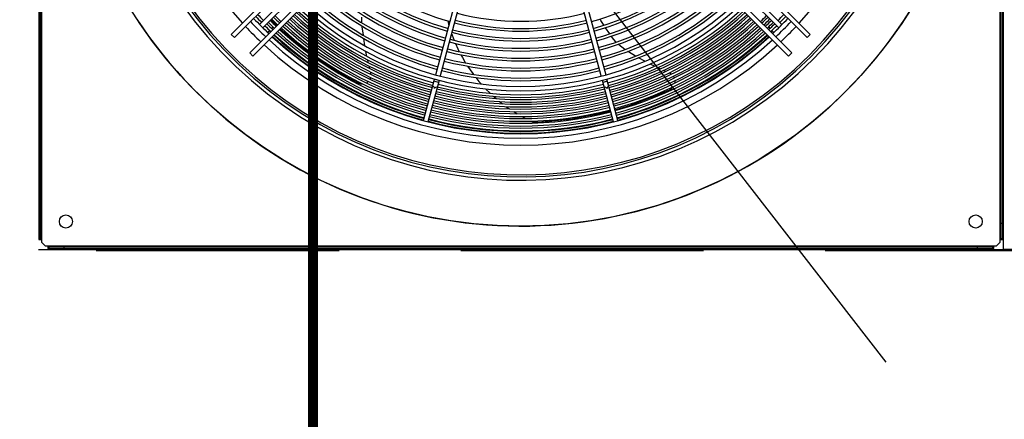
# Model space of a CAD drawing. Header units: centimetres. Extents: x -92429 to 178773, y 2337 to 428125.
# Tile 82 of 138: x 162316 to 162418, y 9349 to 9390. Entities that reach past the tile are written whole.
import ezdxf

# ---------------------------------------------------------------- set-up
doc = ezdxf.new("R2010")
doc.units = ezdxf.units.CM
doc.header["$LTSCALE"] = 50
doc.linetypes.add('DASHED', pattern=[0.75, 0.5, -0.25])
doc.layers.add('Dach_Ist$0$RYSUNKOWE_NIEDRUK', color=6, linetype='Continuous', plot=False)
doc.layers.add('WL_opisy', color=7, linetype='Continuous')
doc.layers.add('WL_urządzenia', color=1, linetype='Continuous')

msp = doc.modelspace()

# ---------------------------------------------------------------- linework, layer by layer
at = {"layer": 'Dach_Ist$0$RYSUNKOWE_NIEDRUK', "color": 8, "const_width": 1, "elevation": 2170}
msp.add_lwpolyline([(162474.34, 8805), (162761.33, 8893.29), (162225.92, 8893.29), (162346.37, 8893.29), (162346.37, 8733.15), (162346.37, 13607.71), (162346.37, 13508.77), (162262.57, 13508.77), (162671.3, 13508.77), (162444.72, 13577.68)], dxfattribs=at)
at = {"layer": 'WL_opisy'}
msp.add_line((162266.59, 9533.57, 2170), (162405.31, 9354.61, 2170), dxfattribs=at)
at = {"layer": 'WL_urządzenia', "color": 1, "linetype": 'Continuous'}
for p, q in [((162417.44, 9366.26, 2170), (162417.44, 9465.54, 2170)), ((162318.16, 9464.57, 2170), (162318.16, 9367.23, 2170)), ((162318.34, 9367.33, 2170), (162318.34, 9464.48, 2170)), ((162318.43, 9464.57, 2170), (162318.43, 9367.23, 2170)), ((162417.07, 9367.23, 2170), (162417.07, 9464.57, 2170)), ((162417.16, 9464.48, 2170), (162417.16, 9367.33, 2170)), ((162417.34, 9367.23, 2170), (162417.34, 9464.57, 2170)), ((162361.99, 9412.37, 2170), (162337.96, 9388.34, 2170)), ((162338.29, 9388.01, 2170), (162362.25, 9411.98, 2170)), ((162373.25, 9411.98, 2170), (162397.21, 9388.01, 2170)), ((162397.54, 9388.34, 2170), (162373.51, 9412.37, 2170)), ((162363.83, 9410.4, 2170), (162339.86, 9386.44, 2170)), ((162340.19, 9386.11, 2170), (162364.22, 9410.14, 2170)), ((162371.29, 9410.14, 2170), (162395.31, 9386.11, 2170)), ((162395.64, 9386.44, 2170), (162371.68, 9410.4, 2170)), ((162359.01, 9384.18, 2170), (162362.9, 9398.68, 2170)), ((162363.34, 9398.56, 2170), (162359.46, 9384.06, 2170)), ((162376.04, 9384.06, 2170), (162372.16, 9398.56, 2170)), ((162372.6, 9398.68, 2170), (162376.49, 9384.18, 2170)), ((162340.88, 9389.35, 2170), (162343.99, 9392.47, 2170)), ((162391.51, 9392.47, 2170), (162394.62, 9389.35, 2170)), ((162341.2, 9389.03, 2170), (162344.32, 9392.14, 2170)), ((162394.3, 9389.03, 2170), (162391.18, 9392.14, 2170)), ((162342.02, 9389.85, 2170), (162342.43, 9389.45, 2170)), ((162342.43, 9389.45, 2170), (162342.66, 9389.24, 2170)), ((162351.38, 9389.77, 2170), (162351.38, 9390.1, 2170)), ((162351.4, 9389.54, 2170), (162351.38, 9389.77, 2170)), ((162351.4, 9389.53, 2170), (162351.4, 9389.54, 2170)), ((162360.23, 9389.73, 2170), (162360.36, 9389.23, 2170)), ((162376, 9389.77, 2170), (162375.91, 9389.92, 2170)), ((162376.32, 9389.27, 2170), (162376, 9389.77, 2170)), ((162337.96, 9388.34, 2170), (162338.29, 9388.01, 2170)), ((162341.7, 9388.54, 2170), (162341.91, 9388.75, 2170)), ((162342.11, 9388.95, 2170), (162342.26, 9389.1, 2170)), ((162343, 9388.92, 2170), (162344.76, 9387.4, 2170)), ((162351.44, 9389.12, 2170), (162351.43, 9389.18, 2170)), ((162351.55, 9388.25, 2170), (162351.44, 9389.12, 2170)), ((162360.63, 9388.42, 2170), (162360.85, 9387.82, 2170)), ((162376.9, 9388.39, 2170), (162376.47, 9389.03, 2170)), ((162393.24, 9389.1, 2170), (162393.39, 9388.95, 2170)), ((162393.59, 9388.75, 2170), (162393.8, 9388.54, 2170)), ((162397.21, 9388.01, 2170), (162397.54, 9388.34, 2170)), ((162344.76, 9387.4, 2170), (162347.26, 9385.55, 2170)), ((162351.71, 9387.17, 2170), (162351.6, 9387.9, 2170)), ((162360.85, 9387.82, 2170), (162360.89, 9387.73, 2170)), ((162361.02, 9387.41, 2170), (162361.27, 9386.87, 2170)), ((162377.18, 9387.99, 2170), (162377.07, 9388.15, 2170)), ((162377.33, 9387.8, 2170), (162377.18, 9387.99, 2170)), ((162377.53, 9387.56, 2170), (162377.33, 9387.8, 2170)), ((162377.56, 9387.54, 2170), (162377.53, 9387.56, 2170)), ((162378, 9387.12, 2170), (162377.77, 9387.32, 2170)), ((162339.86, 9386.44, 2170), (162340.19, 9386.11, 2170)), ((162351.92, 9386.07, 2170), (162351.82, 9386.58, 2170)), ((162361.27, 9386.87, 2170), (162361.42, 9386.56, 2170)), ((162361.59, 9386.24, 2170), (162361.74, 9385.96, 2170)), ((162378.27, 9386.91, 2170), (162378, 9387.12, 2170)), ((162378.45, 9386.79, 2170), (162378.27, 9386.91, 2170)), ((162378.47, 9386.78, 2170), (162378.45, 9386.79, 2170)), ((162378.82, 9386.56, 2170), (162378.76, 9386.59, 2170)), ((162379.57, 9386.11, 2170), (162378.82, 9386.56, 2170)), ((162395.31, 9386.11, 2170), (162395.64, 9386.44, 2170)), ((162347.26, 9385.55, 2170), (162349.88, 9383.94, 2170)), ((162352.06, 9385.45, 2170), (162352, 9385.72, 2170)), ((162361.74, 9385.96, 2170), (162362.08, 9385.39, 2170)), ((162380.52, 9385.57, 2170), (162379.87, 9385.93, 2170)), ((162381.51, 9385.06, 2170), (162381.05, 9385.29, 2170)), ((162352.21, 9384.82, 2170), (162352.14, 9385.09, 2170)), ((162352.21, 9384.82, 2170), (162352.21, 9384.82, 2170)), ((162352.32, 9384.41, 2170), (162352.3, 9384.46, 2170)), ((162352.33, 9384.35, 2170), (162352.32, 9384.41, 2170)), ((162352.35, 9384.2, 2170), (162352.33, 9384.35, 2170)), ((162362.28, 9385.07, 2170), (162362.82, 9384.3, 2170)), ((162362.82, 9384.3, 2170), (162362.88, 9384.22, 2170)), ((162382.09, 9384.79, 2170), (162381.84, 9384.9, 2170)), ((162382.67, 9384.52, 2170), (162382.42, 9384.63, 2170)), ((162382.68, 9384.52, 2170), (162382.67, 9384.52, 2170)), ((162383.07, 9384.35, 2170), (162383.01, 9384.37, 2170)), ((162383.12, 9384.32, 2170), (162383.07, 9384.35, 2170)), ((162383.25, 9384.25, 2170), (162383.12, 9384.32, 2170)), ((162349.88, 9383.94, 2170), (162351, 9383.34, 2170)), ((162351, 9383.34, 2170), (162351.07, 9383.31, 2170)), ((162351.07, 9383.31, 2170), (162351.25, 9383.26, 2170)), ((162351.25, 9383.26, 2170), (162351.43, 9383.24, 2170)), ((162351.43, 9383.24, 2170), (162351.45, 9383.24, 2170)), ((162351.86, 9383.35, 2170), (162351.94, 9383.4, 2170)), ((162351.94, 9383.4, 2170), (162352.06, 9383.49, 2170)), ((162352.23, 9383.72, 2170), (162352.28, 9383.81, 2170)), ((162352.28, 9383.81, 2170), (162352.31, 9383.91, 2170)), ((162357.75, 9379.47, 2170), (162358.89, 9383.73, 2170)), ((162359.34, 9383.61, 2170), (162358.2, 9379.35, 2170)), ((162363.12, 9383.91, 2170), (162363.45, 9383.5, 2170)), ((162363.45, 9383.5, 2170), (162363.67, 9383.25, 2170)), ((162377.3, 9379.35, 2170), (162376.16, 9383.61, 2170)), ((162377.75, 9379.47, 2170), (162376.61, 9383.73, 2170)), ((162383.51, 9383.95, 2170), (162383.45, 9384.04, 2170)), ((162383.56, 9383.86, 2170), (162383.51, 9383.95, 2170)), ((162383.62, 9383.34, 2170), (162383.63, 9383.43, 2170)), ((162383.63, 9383.43, 2170), (162383.63, 9383.58, 2170)), ((162364.16, 9382.72, 2170), (162364.61, 9382.28, 2170)), ((162379.05, 9381.07, 2170), (162381.93, 9382.14, 2170)), ((162381.93, 9382.14, 2170), (162383.09, 9382.65, 2170)), ((162383.09, 9382.65, 2170), (162383.16, 9382.69, 2170)), ((162383.16, 9382.69, 2170), (162383.31, 9382.8, 2170)), ((162383.31, 9382.8, 2170), (162383.44, 9382.93, 2170)), ((162383.44, 9382.93, 2170), (162383.45, 9382.95, 2170)), ((162364.94, 9381.97, 2170), (162365.21, 9381.74, 2170)), ((162365.57, 9381.43, 2170), (162365.74, 9381.3, 2170)), ((162365.74, 9381.3, 2170), (162365.86, 9381.2, 2170)), ((162366.26, 9380.9, 2170), (162366.58, 9380.68, 2170)), ((162367.02, 9380.39, 2170), (162367.37, 9380.17, 2170)), ((162373, 9379.66, 2170), (162376.06, 9380.24, 2170)), ((162376.06, 9380.24, 2170), (162377, 9380.47, 2170)), ((162377.45, 9380.59, 2170), (162379.05, 9381.07, 2170)), ((162367.86, 9379.89, 2170), (162368.25, 9379.68, 2170)), ((162368.79, 9379.42, 2170), (162368.82, 9379.4, 2170)), ((162368.82, 9379.4, 2170), (162368.97, 9379.35, 2170)), ((162368.97, 9379.35, 2170), (162369.15, 9379.32, 2170)), ((162369.15, 9379.32, 2170), (162369.25, 9379.32, 2170)), ((162369.25, 9379.32, 2170), (162369.93, 9379.35, 2170)), ((162369.93, 9379.35, 2170), (162373, 9379.66, 2170)), ((162318.16, 9368.9, 2170), (162318.34, 9368.9, 2170)), ((162417.34, 9368.9, 2170), (162417.16, 9368.9, 2170)), ((162417.34, 9368.9, 2170), (162417.16, 9368.9, 2170)), ((162318.16, 9367.33, 2170), (162318.34, 9367.33, 2170)), ((162318.16, 9367.23, 2170), (162318.43, 9367.23, 2170)), ((162318.34, 9367.23, 2170), (162318.34, 9367.33, 2170)), ((162318.43, 9367.23, 2170), (162318.43, 9366.96, 2170)), ((162318.43, 9366.96, 2170), (162318.8, 9366.59, 2170)), ((162416.7, 9366.59, 2170), (162417.07, 9366.96, 2170)), ((162417.07, 9367.23, 2170), (162417.34, 9367.23, 2170)), ((162417.07, 9366.96, 2170), (162417.07, 9367.23, 2170)), ((162417.16, 9367.33, 2170), (162417.16, 9367.23, 2170)), ((162417.16, 9367.33, 2170), (162417.34, 9367.33, 2170)), ((162318.11, 9366.21, 2170), (162417.39, 9366.21, 2170)), ((162318.8, 9366.59, 2170), (162319.08, 9366.59, 2170)), ((162319.08, 9366.59, 2170), (162416.42, 9366.59, 2170)), ((162319.08, 9366.59, 2170), (162319.08, 9366.31, 2170)), ((162319.18, 9366.49, 2170), (162319.08, 9366.49, 2170)), ((162416.42, 9366.31, 2170), (162319.08, 9366.31, 2170)), ((162319.18, 9366.49, 2170), (162319.18, 9366.31, 2170)), ((162416.33, 9366.49, 2170), (162319.18, 9366.49, 2170)), ((162320.75, 9366.31, 2170), (162320.75, 9366.49, 2170)), ((162414.75, 9366.31, 2170), (162414.75, 9366.49, 2170)), ((162416.42, 9366.49, 2170), (162416.33, 9366.49, 2170)), ((162416.33, 9366.31, 2170), (162416.33, 9366.49, 2170)), ((162416.42, 9366.31, 2170), (162416.42, 9366.59, 2170)), ((162416.42, 9366.59, 2170), (162416.7, 9366.59, 2170)), ((162523.35, 9366.21, 2170), (162417.39, 9366.21, 2170)), ((162417.44, 9366.26, 2170), (162424.02, 9366.26, 2170))]:
    msp.add_line(p, q, dxfattribs=at)
at = {"layer": 'WL_urządzenia', "color": 1, "linetype": 'DASHED'}
msp.add_line((162424.07, 9366.08, 2170), (162318.25, 9366.08, 2170), dxfattribs=at)
at = {"layer": 'WL_urządzenia', "color": 1, "linetype": 'Continuous'}
for points in [[(162359.28, 9383.4, 0.037253), (162359.06, 9383.45, 0.037253), (162358.83, 9383.52)], [(162376.67, 9383.52, 0.037253), (162376.44, 9383.45, 0.037253), (162376.22, 9383.4)], [(162359.14, 9382.88, 0.407676), (162358.87, 9382.76, 0.407676), (162358.7, 9383)], [(162376.81, 9383, 0.407676), (162376.63, 9382.76, 0.407676), (162376.36, 9382.88)]]:
    msp.add_lwpolyline(points, format="xyb", dxfattribs=at)
for centre, radius in [((162367.75, 9415.9, 2170), 47.28), ((162320.94, 9369.09, 2170), 0.672), ((162320.94, 9369.09, 2170), 0.672), ((162414.56, 9369.09, 2170), 0.672), ((162414.56, 9369.09, 2170), 0.672)]:
    msp.add_circle(centre, radius, dxfattribs=at)
for radius, start, end in [(47.28, 139.4416, 130.5584), (42.57, 137.9961, 132.0039), (42.22, 138.0205, 131.9795), (42.01, 138.0356, 131.9644), (38.96, 317.3179, 42.6821), (38.96, 138.2733, 222.6821), (27.23, 228.3173, 254.5124), (27.23, 285.4876, 311.6827), (28.99, 228.1157, 254.542), (28.25, 228.1975, 254.53), (27.97, 228.2293, 254.5253), (27.97, 285.4747, 311.7707), (28.25, 285.47, 311.8025), (28.99, 285.458, 311.8843), (30.29, 227.9822, 254.5616), (30.01, 228.0099, 254.5576), (29.27, 228.0861, 254.5464), (29.27, 285.4536, 311.9139), (30.01, 285.4424, 311.9901), (30.29, 285.4384, 312.0178), (31.31, 227.8851, 254.5759), (31.03, 227.9109, 254.5721), (31.03, 285.4279, 312.0891), (31.31, 285.4241, 312.1149), (33.37, 227.7066, 312.2934), (32.91, 227.7448, 312.2552), (32.33, 227.794, 254.5893), (32.05, 227.8183, 254.5857), (32.05, 285.4143, 312.1817), (32.33, 285.4107, 312.206), (37.2, 223.2866, 224.6431), (36.01, 225.3687, 226.7702), (34.75, 227.5992, 254.6179), (34.54, 227.6152, 254.6155), (34.26, 227.6364, 254.6124), (34.05, 227.6529, 254.61), (33.77, 227.6748, 254.6068), (26.21, 255.5065, 284.4935), (33.77, 285.3932, 312.3252), (34.05, 285.39, 312.3471), (34.26, 285.3876, 312.3636), (34.54, 285.3845, 312.3848), (34.75, 285.3821, 312.4008), (36.01, 313.2298, 314.6313), (37.2, 315.3569, 316.7134), (38.24, 223.333, 226.667), (37.78, 223.3125, 226.6875), (37.48, 223.2993, 224.6457), (37.48, 225.3543, 226.7007), (37.2, 225.3569, 226.7134), (36.99, 225.359, 226.7232), (36.71, 225.3617, 226.7363), (36.5, 225.3638, 226.7464), (36.22, 225.3666, 226.7598), (36.22, 227.4935, 254.6334), (36.01, 227.5082, 254.6313), (35.73, 227.5277, 254.6284), (35.52, 227.5429, 254.6262), (35.24, 227.5629, 254.6232), (35.03, 227.5785, 254.6209), (27.23, 255.4876, 284.5124), (26.96, 255.4926, 284.5074), (35.03, 285.3791, 312.4215), (35.24, 285.3768, 312.4371), (35.52, 285.3738, 312.4571), (35.73, 285.3716, 312.4723), (36.01, 285.3687, 312.4918), (36.22, 285.3666, 312.5065), (36.22, 313.2402, 314.6334), (36.5, 313.2536, 314.6362), (36.71, 313.2637, 314.6383), (36.99, 313.2768, 314.641), (37.2, 313.2866, 314.6431), (37.48, 313.2993, 314.6457), (37.78, 313.3125, 316.6875), (38.24, 313.333, 316.667), (37.48, 315.3543, 316.7007), (38.96, 223.364, 226.636), (37.73, 226.4079, 226.6896), (37.54, 226.4149, 226.6979), (37.54, 227.4057, 254.6463), (37.48, 227.4096, 254.6457), (37.2, 227.4276, 254.6431), (36.99, 227.4416, 254.641), (36.71, 227.4601, 254.6383), (36.5, 227.4744, 254.6362), (28.25, 255.47, 284.53), (27.97, 255.4747, 284.5253), (36.5, 285.3638, 312.5256), (36.71, 285.3617, 312.5399), (36.99, 285.359, 312.5584), (37.2, 285.3569, 312.5724), (37.48, 285.3543, 312.5904), (37.54, 285.3537, 312.5943), (37.54, 313.3021, 313.5851), (37.73, 313.3104, 313.5921), (38.96, 313.364, 316.636), (38.96, 227.3179, 312.6821), (38.24, 227.362, 312.638), (37.78, 227.3909, 312.6091), (37.73, 227.3939, 254.6481), (29.27, 255.4536, 284.5464), (28.99, 255.458, 284.542), (37.73, 285.3519, 312.6061), (30.29, 255.4384, 284.5616), (30.01, 255.4424, 284.5576), (31.31, 255.4241, 284.5759), (31.03, 255.4279, 284.5721), (32.33, 255.4107, 284.5893), (32.05, 255.4143, 284.5857), (33.77, 255.3932, 284.6068), (34.75, 255.3821, 284.6179), (34.54, 255.3845, 284.6155), (34.26, 255.3876, 284.6124), (34.05, 255.39, 284.61), (35.73, 255.3716, 284.6284), (35.52, 255.3738, 284.6262), (35.24, 255.3768, 284.6232), (35.03, 255.3791, 284.6209), (36.99, 255.359, 284.641), (36.71, 255.3617, 284.6383), (36.5, 255.3638, 284.6362), (36.22, 255.3666, 284.6334), (36.01, 255.3687, 284.6313), (37.73, 255.3519, 284.6481), (37.54, 255.3537, 284.6463), (37.48, 255.3543, 284.6457), (37.2, 255.3569, 284.6431)]:
    msp.add_arc((162367.75, 9415.9, 2170), radius, start, end, dxfattribs=at)

doc.saveas('drawing.dxf')
